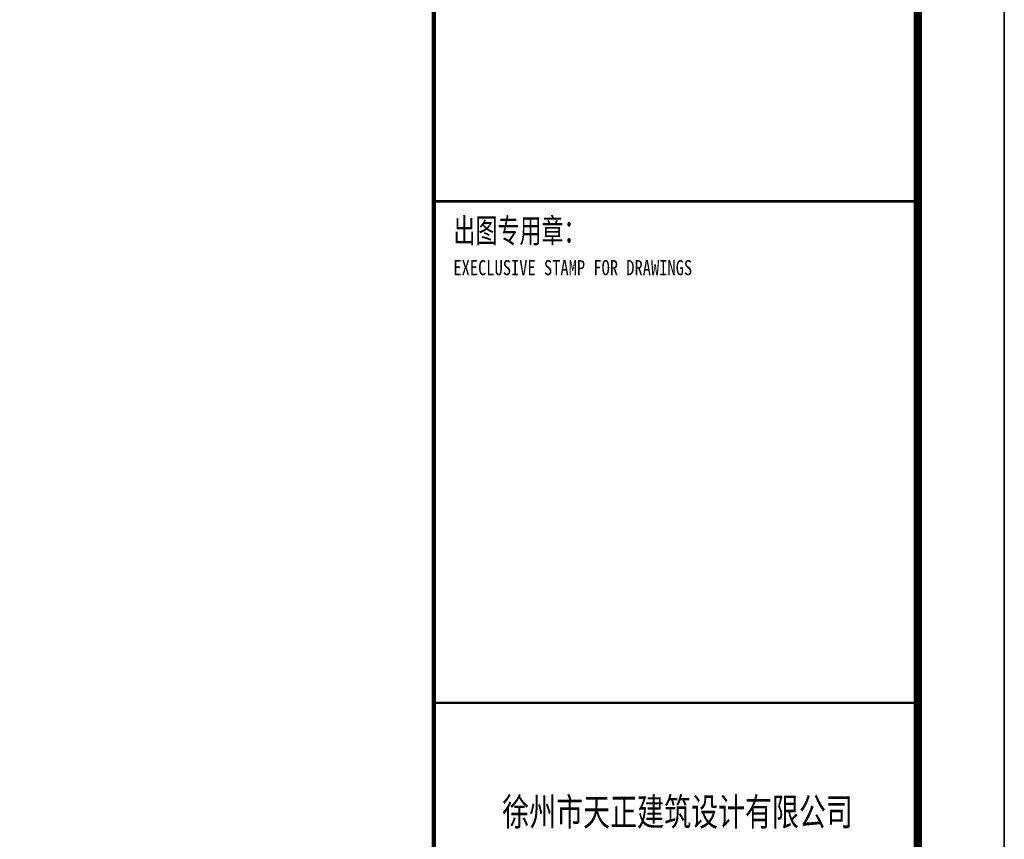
# Model space of a CAD drawing. Extents: x 687841 to 771941, y 252015 to 732780.
# Tile 11 of 98: x 760550 to 771941, y 272236 to 281715. Entities that reach past the tile are written whole.
import ezdxf
from ezdxf.enums import TextEntityAlignment as Align

# ---------------------------------------------------------------- set-up
doc = ezdxf.new("R2010")
doc.units = 0
doc.header["$LTSCALE"] = 1000
doc.header["$MEASUREMENT"] = 0
doc.layers.get('0').update_dxf_attribs({"linetype": 'CONTINUOUS'})
for name, color, linetype in [('PUB_TITLE', 4, 'CONTINUOUS'), ('SHEET_TEXT', 3, 'CONTINUOUS'), ('TK', 7, 'CONTINUOUS')]:
    doc.layers.add(name, color=color, linetype=linetype)
doc.styles.add('-宋体', font='txt', dxfattribs={"width": 0.8})
doc.styles.add('TKHZ1', font='txt', dxfattribs={"width": 0.8})

# ---------------------------------------------------------------- blocks, each defined once
blk = doc.blocks.new('wrtgtg')
at = {"color": 4}
blk.add_line((7804, -4841), (7804, 52559), dxfattribs=at)
at = {"layer": 'PUB_TITLE'}
for p, q in [((8804, 53559), (8804, -5841)), ((7804, -4841), (7804, 52559))]:
    blk.add_line(p, q, dxfattribs=at)
blk.add_lwpolyline([(-75296, -5841), (8804, -5841), (8804, 53559), (-75296, 53559)], close=True, dxfattribs=at)
at = {"layer": 'PUB_TITLE', "const_width": 100}
blk.add_lwpolyline([(-72796, -4841), (7804, -4841), (7804, 52559), (-72796, 52559)], close=True, dxfattribs=at)
at = {"layer": 'PUB_TITLE'}
for points, const_width in [([(2204, -4841), (2204, 52559)], 50), ([(2204, 21759), (7804, 21759)], 29.7), ([(2204, 15959), (7804, 15959)], 29.7)]:
    blk.add_lwpolyline(points, dxfattribs=dict(at, const_width=const_width))
at = {"layer": 'SHEET_TEXT', "style": '-宋体', "width": 0.75}
blk.add_text('徐州市天正建筑设计有限公司', height=320, dxfattribs=at).set_placement((5024, 14538), align=Align.CENTER)
at = {"layer": 'TK', "style": 'TKHZ1'}
for s, height, width, p in [('出图专用章：', 280, 0.7, (2431, 21279)), ('EXECLUSIVE STAMP FOR DRAWINGS', 175, 0.8, (2431, 20904))]:
    blk.add_text(s, height=height, dxfattribs=dict(at, width=width)).set_placement(p)

msp = doc.modelspace()

# ---------------------------------------------------------------- block references
msp.add_blockref('wrtgtg', (763136.5, 257856.1))

doc.saveas('drawing.dxf')
